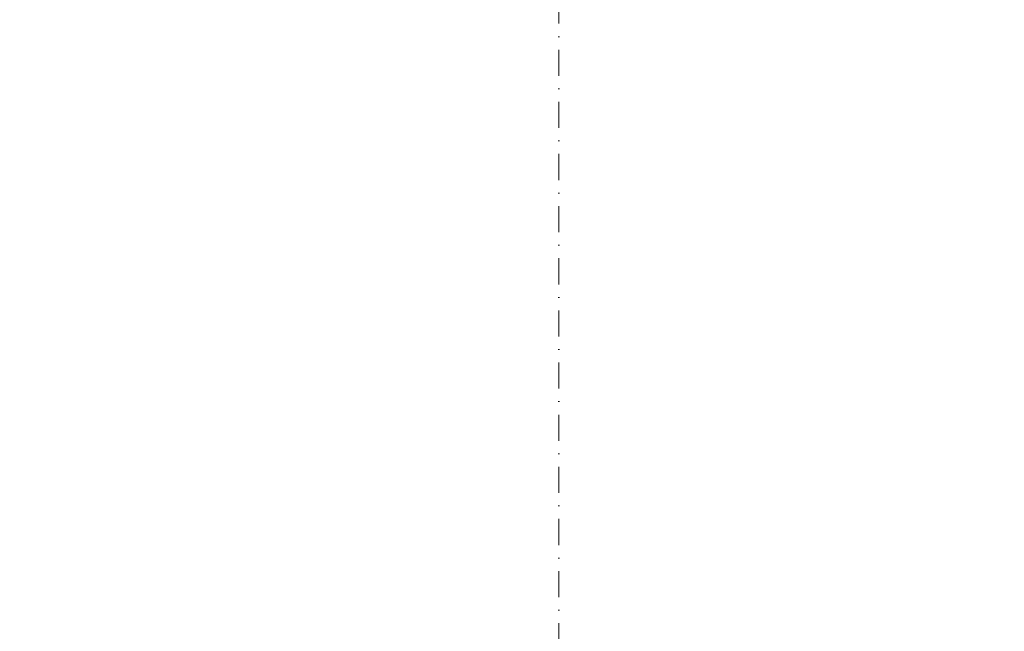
# Model space of a CAD drawing. Header units: millimetres. Extents: x -916886 to 3713765, y -2985421 to 1675785.
# Tile 78 of 256: x 956113 to 975287, y 6688 to 18608. Entities that reach past the tile are written whole.
import ezdxf
from ezdxf import colors
from ezdxf.entities.mleader import LeaderData, LeaderLine
from ezdxf.math import Vec2, Vec3

# ---------------------------------------------------------------- set-up
doc = ezdxf.new("R2010")
doc.units = ezdxf.units.MM
doc.linetypes.add('DASHDOT', pattern=[25.4, 12.7, -6.35, 0, -6.35])
doc.layers.add('A99_N_kce-pohl', color=1, linetype='Continuous', lineweight=9)
doc.layers.add('A99_N_txt-popis-50 @ 200', color=240, linetype='Continuous', lineweight=9)
doc.styles.add('A99_popis', font='isocpeur.ttf')

msp = doc.modelspace()

# ---------------------------------------------------------------- leaders
at = {"layer": 'A99_N_txt-popis-50 @ 200', "lineweight": 9}
ml = msp.add_multileader_mtext('Standard', dxfattribs=at)
ml.set_content('\\A1;{\\C256;demontáž stěnových panelů PUR, tl.40mm, včetně výplní otvorů a klempířských výrobků}', color=1, style='A99_popis')
ml.set_leader_properties(color=256, linetype='ByLayer', lineweight=-1)
ml.build(insert=Vec2(0, 0))
ml.multileader.update_dxf_attribs({"dogleg_length": 1, "arrow_head_size": 300, "scale": 200})
ctx = ml.context
ctx.base_point, ctx.scale, ctx.char_height, ctx.arrow_head_size, ctx.landing_gap_size, ctx.plane_origin = Vec3(301405, 14410), 200, 500, 300, 250, Vec3(314625, 7554)
notes = []
notes.append((ctx, [(0, (1, 1, 0), (300820, 14410), (1, 0), 585, [(0, [(299485, 14415)], 0, [])])]))
ctx.mtext.insert, ctx.mtext.width, ctx.mtext.flow_direction = Vec3(301655, 14735), 15225, 5
ctx.mtext.has_bg_fill, ctx.mtext.bg_color, ctx.mtext.bg_scale_factor, ctx.mtext.bg_transparency, ctx.mtext.use_window_bg_color = 1, -1073741824, 1, 0, 1
for ctx, leaders in notes:
    for number, flags, end, landing, length, lines in leaders:
        leader = LeaderData()
        leader.index, (leader.has_last_leader_line, leader.has_dogleg_vector, leader.attachment_direction) = number, flags
        leader.last_leader_point, leader.dogleg_vector, leader.dogleg_length = Vec3(end), Vec3(landing), length
        for number, points, colour, breaks in lines:
            line = LeaderLine()
            line.index, line.vertices, line.color, line.breaks = number, Vec3.list(points), colors.encode_raw_color(colour), breaks
            leader.lines.append(line)
        ctx.leaders.append(leader)

# ---------------------------------------------------------------- next in the draw order: linework, layer by layer
at = {"layer": 'A99_N_kce-pohl', "color": 7, "linetype": 'DASHDOT', "ltscale": 40}
msp.add_lwpolyline([(966612.5, 139955), (966612.5, -4850)], dxfattribs=at)

doc.saveas('drawing.dxf')
